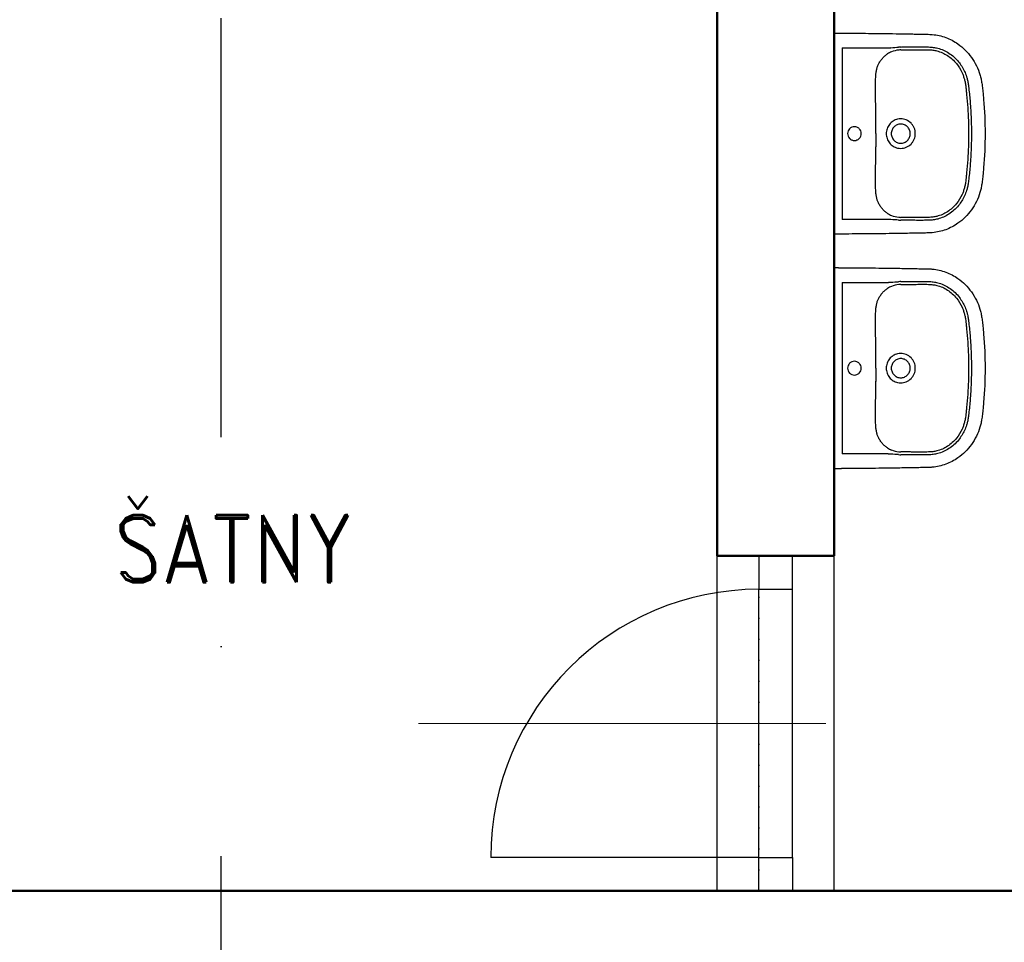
# Model space of a CAD drawing. Header units: millimetres. Extents: x 2886542 to 7567581, y -792623 to 134766.
# Tile 28 of 256: x 3926957 to 3929896, y -355524 to -352771. Entities that reach past the tile are written whole.
import ezdxf

# ---------------------------------------------------------------- set-up
doc = ezdxf.new("R2010")
doc.units = ezdxf.units.MM
doc.linetypes.add('DASHDOT', pattern=[1, 0.5, -0.25, 0, -0.25])
doc.linetypes.add('DOT', pattern=[0.25, 0, -0.25])
for name, color, linetype, lineweight in [('CKDVERE_', 7, 'Continuous', 25), ('CKDVERE_OSY', 1, 'Continuous', 18), ('CKDVERE_PRAH', 7, 'Continuous', 25), ('CKDVERE_ZARUBNE_RAM', 5, 'Continuous', 25), ('CKSTENY_PODROVINOU', 7, 'Continuous', 25), ('IN_C_TLUSTA', 5, 'Continuous', 50)]:
    doc.layers.add(name, color=color, linetype=linetype, lineweight=lineweight)
doc.layers.add('CKDVERE_DORAZ', color=7, linetype='DOT', lineweight=25, plot=False)
doc.layers.add('IN_C_OSA', color=6, linetype='DASHDOT')
doc.layers.add('IN_TEXT', color=7, linetype='Continuous')
doc.styles.add('ROMAND', font='romand.shx', dxfattribs={"width": 0.85})

msp = doc.modelspace()

# ---------------------------------------------------------------- linework, layer by layer
at = {"color": 250}
for p, q in [((3929388.2, -353398), (3929388.2, -352823.6)), ((3929412, -352854.9), (3929412, -353366.8)), ((3929412, -352854.9), (3929543, -352854.9)), ((3929543, -352865.7), (3929543, -352865.7)), ((3929511.5, -352947.1), (3929511.5, -352947.1)), ((3929511.5, -353274.6), (3929511.5, -353274.6)), ((3929543, -353366.8), (3929412, -353366.8)), ((3929388.2, -354098), (3929388.2, -353523.6)), ((3929412, -353554.9), (3929412, -354066.8)), ((3929412, -353554.9), (3929543, -353554.9)), ((3929543, -353565.7), (3929543, -353565.7)), ((3929511.5, -353647.1), (3929511.5, -353647.1)), ((3929511.5, -353974.6), (3929511.5, -353974.6)), ((3929543, -354066.8), (3929412, -354066.8))]:
    msp.add_line(p, q, dxfattribs=at)
for centre, radius, start, end in [((3929583.6, -352928.1), 66.2, 111.7851, 123.2172), ((3929376.8, -349938.6), 2921.3, 273.5337, 273.9922), ((3929588.5, -352940.3), 79.3, 95.7787, 111.7851), ((3929595.1, -353065.8), 213.6, 92.2856, 93.9922), ((3929590.7, -352961.5), 100.7, 92.346, 95.7787), ((3920933.3, -353090.1), 8579.1, 359.8615, 0.12365), ((3929586.6, -353110.1), 43.2, 90.0338, 102.5663), ((3937218.5, -353129.5), 7706.2, 179.8615, 180.15334), ((3929586.6, -353111.6), 43.2, 257.4217, 269.9782), ((3929586.3, -353288.4), 72, 237.2465, 247.7513), ((3929425, -355549.9), 2186.5, 85.9307, 86.5434), ((3929587.5, -353285.6), 75, 247.7513, 264.6849), ((3929594.1, -353173.5), 195.9, 265.9307, 267.7915), ((3929593.3, -353223), 137.9, 264.6849, 267.1904), ((3929583.6, -353628.1), 66.2, 111.7851, 123.2172), ((3929376.8, -350638.6), 2921.3, 273.5337, 273.9922), ((3929588.5, -353640.3), 79.3, 95.7787, 111.7851), ((3929595.1, -353765.8), 213.6, 92.2856, 93.9922), ((3929590.7, -353661.5), 100.7, 92.346, 95.7787), ((3920933.3, -353790.1), 8579.1, 359.8615, 0.12365), ((3929586.6, -353810.1), 43.2, 90.0338, 102.5663), ((3937218.5, -353829.5), 7706.2, 179.8615, 180.15334), ((3929586.6, -353811.6), 43.2, 257.4217, 269.9782), ((3929586.3, -353988.4), 72, 237.2465, 247.7513), ((3929425, -356249.9), 2186.5, 85.9307, 86.5434), ((3929587.5, -353985.6), 75, 247.7513, 264.6849), ((3929594.1, -353873.5), 195.9, 265.9307, 267.7915), ((3929593.3, -353923), 137.9, 264.6849, 267.1904)]:
    msp.add_arc(centre, radius, start, end, dxfattribs=at)
for points, degree, knots in [([(3929388.2, -352811), (3929388.2, -352810.8), (3929403.7, -352810.9), (3929412, -352811)], 1, [600.373143, 600.373143, 600.51024, 615.933195, 624.329372, 624.329372]), ([(3929412, -352811), (3929438.2, -352811.1), (3929491.8, -352811.5), (3929560.6, -352812.4), (3929608.8, -352813.2), (3929636.8, -352813.8), (3929651.9, -352814.1), (3929664.7, -352814.3), (3929671.4, -352814.5), (3929677, -352814.8), (3929693.1, -352816.1), (3929721.5, -352822.3), (3929754.4, -352839.7), (3929779.5, -352860.9), (3929798.1, -352882.9), (3929813, -352907.7), (3929821.6, -352929.6), (3929826.3, -352947.4), (3929828.3, -352958.8), (3929829.6, -352968.7), (3929830.5, -352977.1), (3929832.1, -352990.3), (3929836.4, -353034.9), (3929838.2, -353076.7), (3929838.2, -353110.8)], 3, [624.329372, 624.329372, 624.329372, 624.329372, 702.954481, 784.872453, 830.951627, 847.339519, 869.099473, 876.286618, 885.594721, 889.203185, 893.06913, 934.29152, 975.506743, 1003.663293, 1032.591568, 1061.523462, 1090.200355, 1103.007356, 1116.545068, 1124.93032, 1133.080278, 1141.824147, 1164.862029, 1267.315864, 1267.315864, 1267.315864, 1267.315864]), ([(3929586.5, -352852.4), (3929588.5, -352852.3), (3929592.7, -352852.2), (3929597.7, -352852.3), (3929604.4, -352852.2), (3929610.9, -352852.1), (3929623.2, -352852.1), (3929633.7, -352852), (3929643.9, -352852), (3929650.2, -352852), (3929657, -352852), (3929663.7, -352852.1), (3929670.1, -352852.2), (3929676.5, -352852.5), (3929685.8, -352853.5), (3929698.5, -352855.9), (3929714.4, -352861.4), (3929730.7, -352870.2), (3929745.8, -352881.8), (3929762.4, -352899.4), (3929775, -352919.5), (3929782.5, -352938.8), (3929785.5, -352949.7), (3929787.1, -352957.2), (3929788.1, -352963.5), (3929789.5, -352975), (3929792.1, -352998.2), (3929796.2, -353045), (3929797.5, -353084.8), (3929797.5, -353110.8)], 3, [175.048841, 175.048841, 175.048841, 175.048841, 180.891155, 187.66553, 190.097243, 200.971297, 207.107662, 226.924402, 232.691241, 237.690518, 245.872119, 253.117634, 257.691167, 265.085682, 272.24233, 285.758915, 303.884333, 322.571574, 341.132044, 360.794246, 394.866598, 411.87741, 422.527365, 428.832371, 434.893076, 441.844009, 463.483086, 504.881463, 582.882709, 582.882709, 582.882709, 582.882709]), ([(3929586.5, -352860.9), (3929588.4, -352860.9), (3929591.6, -352860.8), (3929596.6, -352860.8), (3929604.5, -352860.8), (3929613, -352860.7), (3929623.4, -352860.7), (3929632.4, -352860.6), (3929645.1, -352860.6), (3929657.4, -352860.6), (3929668.5, -352860.6), (3929675.9, -352860.9), (3929684.1, -352861.8), (3929695.9, -352863.9), (3929710.9, -352869), (3929726.5, -352877.4), (3929740.6, -352888.4), (3929756.2, -352905), (3929766.8, -352922.2), (3929772.9, -352937), (3929775.7, -352945.2), (3929777.6, -352952.2), (3929779, -352959.3), (3929779.9, -352965.4), (3929780.9, -352972.9), (3929781.9, -352982.5), (3929784.1, -353003), (3929787.7, -353045.9), (3929789.1, -353085), (3929789.1, -353110.8)], 3, [979.515725, 979.515725, 979.515725, 979.515725, 984.998793, 989.193783, 994.506217, 1008.836262, 1014.564091, 1025.67181, 1035.775102, 1052.873813, 1062.576161, 1068.957794, 1075.078432, 1087.407323, 1104.896786, 1122.232394, 1140.496235, 1158.413781, 1190.38659, 1200.50569, 1206.374096, 1216.605643, 1222.213255, 1228.037047, 1234.961214, 1245.092548, 1256.793198, 1296.845648, 1374.248337, 1374.248337, 1374.248337, 1374.248337]), ([(3929511.5, -352947.1), (3929511.6, -352944.4), (3929511.9, -352939.3), (3929512.7, -352930.6), (3929513.9, -352921.6), (3929516.3, -352912.2), (3929519.9, -352903.3), (3929525, -352894.5), (3929531.5, -352886.1), (3929538.9, -352878.7), (3929544.5, -352874.6), (3929547.4, -352872.7)], 3, [850.913163, 850.913163, 850.913163, 850.913163, 858.963388, 866.231581, 877.085686, 886.260054, 895.260314, 905.875022, 916.564351, 927.072225, 937.310546, 937.310546, 937.310546, 937.310546]), ([(3929512.4, -353071.6), (3929512.3, -353059.2), (3929512.2, -353042.5), (3929511.7, -353016.4), (3929511.1, -352997.9), (3929510.8, -352978.2), (3929510.8, -352965.2), (3929511.1, -352954.6), (3929511.3, -352949.5), (3929511.5, -352947.1)], 3, [726.376125, 726.376125, 726.376125, 726.376125, 763.622224, 776.430836, 804.676477, 819.055623, 835.490807, 843.719456, 850.904433, 850.904433, 850.904433, 850.904433]), ([(3929577.2, -353067.9), (3929572.4, -353069), (3929563.2, -353072.8), (3929552, -353082.7), (3929546, -353093.7), (3929543.5, -353103.4), (3929543.1, -353108.4), (3929543.1, -353110.8)], 3, [9.459226, 9.459226, 9.459226, 9.459226, 24.117237, 38.862114, 53.669389, 61.303478, 68.668558, 68.668558, 68.668558, 68.668558]), ([(3929630, -353110.8), (3929630, -353105), (3929628.3, -353096.4), (3929622.8, -353086.2), (3929615.6, -353077.2), (3929605.9, -353070.8), (3929595, -353067.4), (3929589.4, -353066.9), (3929586.5, -353066.9)], 3, [-68.665418, -68.665418, -68.665418, -68.665418, -51.296816, -42.590342, -34.181869, -16.861064, -8.510528, 0, 0, 0, 0]), ([(3929468.5, -353110.8), (3929468.5, -353108.2), (3929467.4, -353102.8), (3929462.9, -353096), (3929456.2, -353091.4), (3929448.1, -353089.7), (3929440.2, -353091.3), (3929433.4, -353095.9), (3929428.9, -353102.8), (3929427.8, -353108.1), (3929427.8, -353110.8)], 3, [0, 0, 0, 0, 8.041153, 16.003729, 24.145465, 32.059, 40.064065, 48.100306, 56.065262, 64.20975, 64.20975, 64.20975, 64.20975]), ([(3929586.5, -353082.2), (3929584.6, -353082.2), (3929580.9, -353082.6), (3929575.5, -353084.3), (3929570.6, -353087), (3929566.4, -353090.5), (3929562.9, -353094.8), (3929559.4, -353101.4), (3929558.2, -353107.1), (3929558.2, -353110.8)], 3, [44.736035, 44.736035, 44.736035, 44.736035, 50.403646, 55.91951, 61.571197, 67.020032, 72.442686, 78.078755, 89.405769, 89.405769, 89.405769, 89.405769]), ([(3929614.8, -353110.8), (3929614.8, -353108.9), (3929614.5, -353105.1), (3929612.8, -353099.8), (3929610.2, -353094.8), (3929606.7, -353090.5), (3929602.4, -353086.9), (3929595.9, -353083.4), (3929590.3, -353082.2), (3929586.5, -353082.2)], 3, [0, 0, 0, 0, 5.771404, 11.358994, 16.760694, 22.424371, 27.849839, 33.48032, 44.736035, 44.736035, 44.736035, 44.736035]), ([(3929838.2, -353110.8), (3929838.2, -353145), (3929836.4, -353186.8), (3929832.1, -353231.4), (3929830.5, -353244.6), (3929829.6, -353253), (3929828.3, -353262.9), (3929826.3, -353274.3), (3929821.6, -353292), (3929813, -353314), (3929798.1, -353338.8), (3929779.5, -353360.7), (3929754.4, -353381.9), (3929721.5, -353399.3), (3929693.1, -353405.5), (3929677, -353406.9), (3929671.4, -353407.2), (3929664.7, -353407.4), (3929651.9, -353407.6), (3929636.8, -353407.9), (3929608.8, -353408.4), (3929560.6, -353409.2), (3929491.8, -353410.1), (3929438.2, -353410.3), (3929412, -353410.7)], 3, [-642.986491, -642.986491, -642.986491, -642.986491, -540.532657, -517.494775, -508.750906, -500.600948, -492.215696, -478.677984, -465.870983, -437.194089, -408.262196, -379.333921, -351.177371, -309.962147, -268.739757, -264.873812, -261.265349, -251.957246, -244.770101, -223.010147, -206.622255, -160.54308, -78.625109, 0, 0, 0, 0]), ([(3929427.8, -353110.8), (3929427.8, -353113.5), (3929428.9, -353118.9), (3929433.4, -353125.8), (3929440.2, -353130.3), (3929448.1, -353131.9), (3929456.2, -353130.3), (3929462.9, -353125.7), (3929467.4, -353118.8), (3929468.5, -353113.5), (3929468.5, -353110.8)], 3, [64.20975, 64.20975, 64.20975, 64.20975, 72.354238, 80.319194, 88.355435, 96.3605, 104.274035, 112.415771, 120.378347, 128.4195, 128.4195, 128.4195, 128.4195]), ([(3929543.1, -353110.8), (3929543.1, -353113.3), (3929543.5, -353118.3), (3929546, -353127.9), (3929552, -353139), (3929563.2, -353148.9), (3929572.4, -353152.7), (3929577.2, -353153.8)], 3, [68.668558, 68.668558, 68.668558, 68.668558, 76.033638, 83.667727, 98.475003, 113.219879, 127.877891, 127.877891, 127.877891, 127.877891]), ([(3929558.2, -353110.8), (3929558.2, -353114.6), (3929559.4, -353120.3), (3929562.9, -353126.9), (3929566.4, -353131.2), (3929570.6, -353134.7), (3929575.5, -353137.4), (3929580.9, -353139.1), (3929584.6, -353139.4), (3929586.5, -353139.5)], 3, [89.405769, 89.405769, 89.405769, 89.405769, 100.732783, 106.368852, 111.791506, 117.240341, 122.892028, 128.407892, 134.075503, 134.075503, 134.075503, 134.075503]), ([(3929586.5, -353139.5), (3929590.3, -353139.5), (3929595.9, -353138.3), (3929602.4, -353134.7), (3929606.7, -353131.1), (3929610.2, -353126.8), (3929612.8, -353121.9), (3929614.5, -353116.5), (3929614.8, -353112.8), (3929614.8, -353110.8)], 3, [134.075503, 134.075503, 134.075503, 134.075503, 145.331218, 150.961699, 156.387167, 162.050844, 167.452544, 173.040134, 178.811538, 178.811538, 178.811538, 178.811538]), ([(3929586.5, -353154.8), (3929589.4, -353154.8), (3929595, -353154.2), (3929605.9, -353150.9), (3929615.6, -353144.4), (3929622.8, -353135.5), (3929628.3, -353125.3), (3929630, -353116.6), (3929630, -353110.8)], 3, [137.337116, 137.337116, 137.337116, 137.337116, 145.847644, 154.19818, 171.518985, 179.927458, 188.633932, 206.002534, 206.002534, 206.002534, 206.002534]), ([(3929789.1, -353110.8), (3929789.1, -353136.6), (3929787.7, -353175.8), (3929784.1, -353218.7), (3929781.9, -353239.2), (3929780.9, -353248.7), (3929779.9, -353256.3), (3929779, -353262.3), (3929777.6, -353269.4), (3929775.7, -353276.4), (3929772.9, -353284.7), (3929766.8, -353299.5), (3929756.2, -353316.7), (3929740.6, -353333.3), (3929726.5, -353344.2), (3929710.9, -353352.7), (3929695.9, -353357.7), (3929684.1, -353359.9), (3929675.9, -353360.7), (3929668.5, -353361.1), (3929657.4, -353361.1), (3929645.1, -353361.1), (3929632.4, -353361), (3929623.4, -353361), (3929613, -353361), (3929604.5, -353360.9), (3929596.6, -353360.9), (3929591.6, -353360.9), (3929588.4, -353360.8), (3929586.5, -353360.7)], 3, [0, 0, 0, 0, 77.402688, 117.455139, 129.155789, 139.287123, 146.21129, 152.035082, 157.642694, 167.874241, 173.742647, 183.861746, 215.834556, 233.752102, 252.015943, 269.351551, 286.841014, 299.169905, 305.290543, 311.672176, 321.374524, 338.473235, 348.576526, 359.684246, 365.412075, 379.74212, 385.054554, 389.249544, 394.732611, 394.732611, 394.732611, 394.732611]), ([(3929797.5, -353110.8), (3929797.5, -353136.8), (3929796.2, -353176.6), (3929792.1, -353223.5), (3929789.5, -353246.7), (3929788.1, -353258.1), (3929787.1, -353264.5), (3929785.5, -353272), (3929782.5, -353282.9), (3929775, -353302.1), (3929762.4, -353322.3), (3929745.8, -353339.8), (3929730.7, -353351.5), (3929714.4, -353360.3), (3929698.5, -353365.7), (3929685.8, -353368.2), (3929676.5, -353369.1), (3929670.1, -353369.5), (3929663.7, -353369.6), (3929657, -353369.6), (3929650.2, -353369.7), (3929643.9, -353369.7), (3929633.7, -353369.6), (3929623.2, -353369.6), (3929610.9, -353369.5), (3929604.4, -353369.4), (3929597.7, -353369.4), (3929592.7, -353369.4), (3929588.5, -353369.3), (3929586.5, -353369.3)], 3, [582.882709, 582.882709, 582.882709, 582.882709, 660.883955, 702.282331, 723.921408, 730.872341, 736.933047, 743.238052, 753.888008, 770.898819, 804.971172, 824.633373, 843.193843, 861.881084, 880.006503, 893.523087, 900.679736, 908.07425, 912.647783, 919.893298, 928.074899, 933.074176, 938.841015, 958.657755, 964.79412, 975.668174, 978.099887, 984.874262, 990.716576, 990.716576, 990.716576, 990.716576]), ([(3929511.5, -353274.6), (3929511.3, -353272.2), (3929511.1, -353267.1), (3929510.8, -353256.5), (3929510.8, -353243.4), (3929511.1, -353223.8), (3929511.7, -353205.3), (3929512.2, -353179.2), (3929512.4, -353162.5), (3929512.4, -353150.1)], 3, [523.343903, 523.343903, 523.343903, 523.343903, 530.528881, 538.757529, 555.192714, 569.57186, 597.8175, 610.626113, 647.872212, 647.872212, 647.872212, 647.872212]), ([(3929547.4, -353349), (3929544.5, -353347.1), (3929538.9, -353343), (3929531.5, -353335.6), (3929525, -353327.2), (3929519.9, -353318.4), (3929516.3, -353309.5), (3929513.9, -353300.1), (3929512.7, -353291.1), (3929511.9, -353282.4), (3929511.6, -353277.3), (3929511.5, -353274.6)], 3, [436.937791, 436.937791, 436.937791, 436.937791, 447.176112, 457.683986, 468.373315, 478.988023, 487.988283, 497.162651, 508.016755, 515.284948, 523.335174, 523.335174, 523.335174, 523.335174]), ([(3929412, -353410.7), (3929403.7, -353410.8), (3929388.2, -353410.8), (3929388.2, -353410.7)], 1, [0, 0, 8.396177, 23.819133, 23.95623, 23.95623]), ([(3929388.2, -353511), (3929388.2, -353510.8), (3929403.7, -353510.9), (3929412, -353511)], 1, [600.373143, 600.373143, 600.51024, 615.933195, 624.329372, 624.329372]), ([(3929412, -353511), (3929438.2, -353511.1), (3929491.8, -353511.5), (3929560.6, -353512.4), (3929608.8, -353513.2), (3929636.8, -353513.8), (3929651.9, -353514.1), (3929664.7, -353514.3), (3929671.4, -353514.5), (3929677, -353514.8), (3929693.1, -353516.1), (3929721.5, -353522.3), (3929754.4, -353539.7), (3929779.5, -353560.9), (3929798.1, -353582.9), (3929813, -353607.7), (3929821.6, -353629.6), (3929826.3, -353647.4), (3929828.3, -353658.8), (3929829.6, -353668.7), (3929830.5, -353677.1), (3929832.1, -353690.3), (3929836.4, -353734.9), (3929838.2, -353776.7), (3929838.2, -353810.8)], 3, [624.329372, 624.329372, 624.329372, 624.329372, 702.954481, 784.872453, 830.951627, 847.339519, 869.099473, 876.286618, 885.594721, 889.203185, 893.06913, 934.29152, 975.506743, 1003.663293, 1032.591568, 1061.523462, 1090.200355, 1103.007356, 1116.545068, 1124.93032, 1133.080278, 1141.824147, 1164.862029, 1267.315864, 1267.315864, 1267.315864, 1267.315864]), ([(3929511.5, -353647.1), (3929511.6, -353644.4), (3929511.9, -353639.3), (3929512.7, -353630.6), (3929513.9, -353621.6), (3929516.3, -353612.2), (3929519.9, -353603.3), (3929525, -353594.5), (3929531.5, -353586.1), (3929538.9, -353578.7), (3929544.5, -353574.6), (3929547.4, -353572.7)], 3, [850.913163, 850.913163, 850.913163, 850.913163, 858.963388, 866.231581, 877.085686, 886.260054, 895.260314, 905.875022, 916.564351, 927.072225, 937.310546, 937.310546, 937.310546, 937.310546]), ([(3929586.5, -353552.4), (3929588.5, -353552.3), (3929592.7, -353552.2), (3929597.7, -353552.3), (3929604.4, -353552.2), (3929610.9, -353552.1), (3929623.2, -353552.1), (3929633.7, -353552), (3929643.9, -353552), (3929650.2, -353552), (3929657, -353552), (3929663.7, -353552.1), (3929670.1, -353552.2), (3929676.5, -353552.5), (3929685.8, -353553.5), (3929698.5, -353555.9), (3929714.4, -353561.4), (3929730.7, -353570.2), (3929745.8, -353581.8), (3929762.4, -353599.4), (3929775, -353619.5), (3929782.5, -353638.8), (3929785.5, -353649.7), (3929787.1, -353657.2), (3929788.1, -353663.5), (3929789.5, -353675), (3929792.1, -353698.2), (3929796.2, -353745), (3929797.5, -353784.8), (3929797.5, -353810.8)], 3, [175.048841, 175.048841, 175.048841, 175.048841, 180.891155, 187.66553, 190.097243, 200.971297, 207.107662, 226.924402, 232.691241, 237.690518, 245.872119, 253.117634, 257.691167, 265.085682, 272.24233, 285.758915, 303.884333, 322.571574, 341.132044, 360.794246, 394.866598, 411.87741, 422.527365, 428.832371, 434.893076, 441.844009, 463.483086, 504.881463, 582.882709, 582.882709, 582.882709, 582.882709]), ([(3929586.5, -353560.9), (3929588.4, -353560.9), (3929591.6, -353560.8), (3929596.6, -353560.8), (3929604.5, -353560.8), (3929613, -353560.7), (3929623.4, -353560.7), (3929632.4, -353560.6), (3929645.1, -353560.6), (3929657.4, -353560.6), (3929668.5, -353560.6), (3929675.9, -353560.9), (3929684.1, -353561.8), (3929695.9, -353563.9), (3929710.9, -353569), (3929726.5, -353577.4), (3929740.6, -353588.4), (3929756.2, -353605), (3929766.8, -353622.2), (3929772.9, -353637), (3929775.7, -353645.2), (3929777.6, -353652.2), (3929779, -353659.3), (3929779.9, -353665.4), (3929780.9, -353672.9), (3929781.9, -353682.5), (3929784.1, -353703), (3929787.7, -353745.9), (3929789.1, -353785), (3929789.1, -353810.8)], 3, [979.515725, 979.515725, 979.515725, 979.515725, 984.998793, 989.193783, 994.506217, 1008.836262, 1014.564091, 1025.67181, 1035.775102, 1052.873813, 1062.576161, 1068.957794, 1075.078432, 1087.407323, 1104.896786, 1122.232394, 1140.496235, 1158.413781, 1190.38659, 1200.50569, 1206.374096, 1216.605643, 1222.213255, 1228.037047, 1234.961214, 1245.092548, 1256.793198, 1296.845648, 1374.248337, 1374.248337, 1374.248337, 1374.248337]), ([(3929512.4, -353771.6), (3929512.3, -353759.2), (3929512.2, -353742.5), (3929511.7, -353716.4), (3929511.1, -353697.9), (3929510.8, -353678.2), (3929510.8, -353665.2), (3929511.1, -353654.6), (3929511.3, -353649.5), (3929511.5, -353647.1)], 3, [726.376125, 726.376125, 726.376125, 726.376125, 763.622224, 776.430836, 804.676477, 819.055623, 835.490807, 843.719456, 850.904433, 850.904433, 850.904433, 850.904433]), ([(3929577.2, -353767.9), (3929572.4, -353769), (3929563.2, -353772.8), (3929552, -353782.7), (3929546, -353793.7), (3929543.5, -353803.4), (3929543.1, -353808.4), (3929543.1, -353810.8)], 3, [9.459226, 9.459226, 9.459226, 9.459226, 24.117237, 38.862114, 53.669389, 61.303478, 68.668558, 68.668558, 68.668558, 68.668558]), ([(3929630, -353810.8), (3929630, -353805), (3929628.3, -353796.4), (3929622.8, -353786.2), (3929615.6, -353777.2), (3929605.9, -353770.8), (3929595, -353767.4), (3929589.4, -353766.9), (3929586.5, -353766.9)], 3, [-68.665418, -68.665418, -68.665418, -68.665418, -51.296816, -42.590342, -34.181869, -16.861064, -8.510528, 0, 0, 0, 0]), ([(3929468.5, -353810.8), (3929468.5, -353808.2), (3929467.4, -353802.8), (3929462.9, -353796), (3929456.2, -353791.4), (3929448.1, -353789.7), (3929440.2, -353791.3), (3929433.4, -353795.9), (3929428.9, -353802.8), (3929427.8, -353808.1), (3929427.8, -353810.8)], 3, [0, 0, 0, 0, 8.041153, 16.003729, 24.145465, 32.059, 40.064065, 48.100306, 56.065262, 64.20975, 64.20975, 64.20975, 64.20975]), ([(3929586.5, -353782.2), (3929584.6, -353782.2), (3929580.9, -353782.6), (3929575.5, -353784.3), (3929570.6, -353787), (3929566.4, -353790.5), (3929562.9, -353794.8), (3929559.4, -353801.4), (3929558.2, -353807.1), (3929558.2, -353810.8)], 3, [44.736035, 44.736035, 44.736035, 44.736035, 50.403646, 55.91951, 61.571197, 67.020032, 72.442686, 78.078755, 89.405769, 89.405769, 89.405769, 89.405769]), ([(3929614.8, -353810.8), (3929614.8, -353808.9), (3929614.5, -353805.1), (3929612.8, -353799.8), (3929610.2, -353794.8), (3929606.7, -353790.5), (3929602.4, -353786.9), (3929595.9, -353783.4), (3929590.3, -353782.2), (3929586.5, -353782.2)], 3, [0, 0, 0, 0, 5.771404, 11.358994, 16.760694, 22.424371, 27.849839, 33.48032, 44.736035, 44.736035, 44.736035, 44.736035]), ([(3929838.2, -353810.8), (3929838.2, -353845), (3929836.4, -353886.8), (3929832.1, -353931.4), (3929830.5, -353944.6), (3929829.6, -353953), (3929828.3, -353962.9), (3929826.3, -353974.3), (3929821.6, -353992), (3929813, -354014), (3929798.1, -354038.8), (3929779.5, -354060.7), (3929754.4, -354081.9), (3929721.5, -354099.3), (3929693.1, -354105.5), (3929677, -354106.9), (3929671.4, -354107.2), (3929664.7, -354107.4), (3929651.9, -354107.6), (3929636.8, -354107.9), (3929608.8, -354108.4), (3929560.6, -354109.2), (3929491.8, -354110.1), (3929438.2, -354110.3), (3929412, -354110.7)], 3, [-642.986491, -642.986491, -642.986491, -642.986491, -540.532657, -517.494775, -508.750906, -500.600948, -492.215696, -478.677984, -465.870983, -437.194089, -408.262196, -379.333921, -351.177371, -309.962147, -268.739757, -264.873812, -261.265349, -251.957246, -244.770101, -223.010147, -206.622255, -160.54308, -78.625109, 0, 0, 0, 0]), ([(3929427.8, -353810.8), (3929427.8, -353813.5), (3929428.9, -353818.9), (3929433.4, -353825.8), (3929440.2, -353830.3), (3929448.1, -353831.9), (3929456.2, -353830.3), (3929462.9, -353825.7), (3929467.4, -353818.8), (3929468.5, -353813.5), (3929468.5, -353810.8)], 3, [64.20975, 64.20975, 64.20975, 64.20975, 72.354238, 80.319194, 88.355435, 96.3605, 104.274035, 112.415771, 120.378347, 128.4195, 128.4195, 128.4195, 128.4195]), ([(3929543.1, -353810.8), (3929543.1, -353813.3), (3929543.5, -353818.3), (3929546, -353827.9), (3929552, -353839), (3929563.2, -353848.9), (3929572.4, -353852.7), (3929577.2, -353853.8)], 3, [68.668558, 68.668558, 68.668558, 68.668558, 76.033638, 83.667727, 98.475003, 113.219879, 127.877891, 127.877891, 127.877891, 127.877891]), ([(3929558.2, -353810.8), (3929558.2, -353814.6), (3929559.4, -353820.3), (3929562.9, -353826.9), (3929566.4, -353831.2), (3929570.6, -353834.7), (3929575.5, -353837.4), (3929580.9, -353839.1), (3929584.6, -353839.4), (3929586.5, -353839.5)], 3, [89.405769, 89.405769, 89.405769, 89.405769, 100.732783, 106.368852, 111.791506, 117.240341, 122.892028, 128.407892, 134.075503, 134.075503, 134.075503, 134.075503]), ([(3929586.5, -353839.5), (3929590.3, -353839.5), (3929595.9, -353838.3), (3929602.4, -353834.7), (3929606.7, -353831.1), (3929610.2, -353826.8), (3929612.8, -353821.9), (3929614.5, -353816.5), (3929614.8, -353812.8), (3929614.8, -353810.8)], 3, [134.075503, 134.075503, 134.075503, 134.075503, 145.331218, 150.961699, 156.387167, 162.050844, 167.452544, 173.040134, 178.811538, 178.811538, 178.811538, 178.811538]), ([(3929586.5, -353854.8), (3929589.4, -353854.8), (3929595, -353854.2), (3929605.9, -353850.9), (3929615.6, -353844.4), (3929622.8, -353835.5), (3929628.3, -353825.3), (3929630, -353816.6), (3929630, -353810.8)], 3, [137.337116, 137.337116, 137.337116, 137.337116, 145.847644, 154.19818, 171.518985, 179.927458, 188.633932, 206.002534, 206.002534, 206.002534, 206.002534]), ([(3929789.1, -353810.8), (3929789.1, -353836.6), (3929787.7, -353875.8), (3929784.1, -353918.7), (3929781.9, -353939.2), (3929780.9, -353948.7), (3929779.9, -353956.3), (3929779, -353962.3), (3929777.6, -353969.4), (3929775.7, -353976.4), (3929772.9, -353984.7), (3929766.8, -353999.5), (3929756.2, -354016.7), (3929740.6, -354033.3), (3929726.5, -354044.2), (3929710.9, -354052.7), (3929695.9, -354057.7), (3929684.1, -354059.9), (3929675.9, -354060.7), (3929668.5, -354061.1), (3929657.4, -354061.1), (3929645.1, -354061.1), (3929632.4, -354061), (3929623.4, -354061), (3929613, -354061), (3929604.5, -354060.9), (3929596.6, -354060.9), (3929591.6, -354060.9), (3929588.4, -354060.8), (3929586.5, -354060.7)], 3, [0, 0, 0, 0, 77.402688, 117.455139, 129.155789, 139.287123, 146.21129, 152.035082, 157.642694, 167.874241, 173.742647, 183.861746, 215.834556, 233.752102, 252.015943, 269.351551, 286.841014, 299.169905, 305.290543, 311.672176, 321.374524, 338.473235, 348.576526, 359.684246, 365.412075, 379.74212, 385.054554, 389.249544, 394.732611, 394.732611, 394.732611, 394.732611]), ([(3929797.5, -353810.8), (3929797.5, -353836.8), (3929796.2, -353876.6), (3929792.1, -353923.5), (3929789.5, -353946.7), (3929788.1, -353958.1), (3929787.1, -353964.5), (3929785.5, -353972), (3929782.5, -353982.9), (3929775, -354002.1), (3929762.4, -354022.3), (3929745.8, -354039.8), (3929730.7, -354051.5), (3929714.4, -354060.3), (3929698.5, -354065.7), (3929685.8, -354068.2), (3929676.5, -354069.1), (3929670.1, -354069.5), (3929663.7, -354069.6), (3929657, -354069.6), (3929650.2, -354069.7), (3929643.9, -354069.7), (3929633.7, -354069.6), (3929623.2, -354069.6), (3929610.9, -354069.5), (3929604.4, -354069.4), (3929597.7, -354069.4), (3929592.7, -354069.4), (3929588.5, -354069.3), (3929586.5, -354069.3)], 3, [582.882709, 582.882709, 582.882709, 582.882709, 660.883955, 702.282331, 723.921408, 730.872341, 736.933047, 743.238052, 753.888008, 770.898819, 804.971172, 824.633373, 843.193843, 861.881084, 880.006503, 893.523087, 900.679736, 908.07425, 912.647783, 919.893298, 928.074899, 933.074176, 938.841015, 958.657755, 964.79412, 975.668174, 978.099887, 984.874262, 990.716576, 990.716576, 990.716576, 990.716576]), ([(3929511.5, -353974.6), (3929511.3, -353972.2), (3929511.1, -353967.1), (3929510.8, -353956.5), (3929510.8, -353943.4), (3929511.1, -353923.8), (3929511.7, -353905.3), (3929512.2, -353879.2), (3929512.4, -353862.5), (3929512.4, -353850.1)], 3, [523.343903, 523.343903, 523.343903, 523.343903, 530.528881, 538.757529, 555.192714, 569.57186, 597.8175, 610.626113, 647.872212, 647.872212, 647.872212, 647.872212]), ([(3929547.4, -354049), (3929544.5, -354047.1), (3929538.9, -354043), (3929531.5, -354035.6), (3929525, -354027.2), (3929519.9, -354018.4), (3929516.3, -354009.5), (3929513.9, -354000.1), (3929512.7, -353991.1), (3929511.9, -353982.4), (3929511.6, -353977.3), (3929511.5, -353974.6)], 3, [436.937791, 436.937791, 436.937791, 436.937791, 447.176112, 457.683986, 468.373315, 478.988023, 487.988283, 497.162651, 508.016755, 515.284948, 523.335174, 523.335174, 523.335174, 523.335174]), ([(3929412, -354110.7), (3929403.7, -354110.8), (3929388.2, -354110.8), (3929388.2, -354110.7)], 1, [0, 0, 8.396177, 23.819133, 23.95623, 23.95623])]:
    msp.add_open_spline(points, degree=degree, knots=knots, dxfattribs=at)
for points, degree in [([(3929388.2, -352823.6), (3929388.2, -352820.2), (3929388.2, -352816.8), (3929388.2, -352810.3), (3929388.2, -352810.6), (3929388.2, -352811)], 5), ([(3929543, -352854.9), (3929543.9, -352854.9), (3929545.7, -352854.9), (3929548.5, -352854.7), (3929551.3, -352854.6), (3929554.1, -352854.4), (3929555.9, -352854.3), (3929556.9, -352854.3)], 3), ([(3929556.9, -353367.4), (3929555.9, -353367.3), (3929554.1, -353367.2), (3929551.3, -353367.1), (3929548.5, -353366.9), (3929545.7, -353366.8), (3929543.9, -353366.8), (3929543, -353366.8)], 3), ([(3929388.2, -353410.7), (3929388.2, -353411.1), (3929388.2, -353411.4), (3929388.2, -353404.9), (3929388.2, -353401.5), (3929388.2, -353398)], 5), ([(3929388.2, -353523.6), (3929388.2, -353520.2), (3929388.2, -353516.8), (3929388.2, -353510.3), (3929388.2, -353510.6), (3929388.2, -353511)], 5), ([(3929543, -353554.9), (3929543.9, -353554.9), (3929545.7, -353554.9), (3929548.5, -353554.7), (3929551.3, -353554.6), (3929554.1, -353554.4), (3929555.9, -353554.3), (3929556.9, -353554.3)], 3), ([(3929556.9, -354067.4), (3929555.9, -354067.3), (3929554.1, -354067.2), (3929551.3, -354067.1), (3929548.5, -354066.9), (3929545.7, -354066.8), (3929543.9, -354066.8), (3929543, -354066.8)], 3), ([(3929388.2, -354110.7), (3929388.2, -354111.1), (3929388.2, -354111.4), (3929388.2, -354104.9), (3929388.2, -354101.5), (3929388.2, -354098)], 5)]:
    msp.add_open_spline(points, degree=degree, dxfattribs=at)
at = {"layer": 'CKDVERE_', "color": 250, "ltscale": 250}
msp.add_line((3929163.2, -355270.8), (3928363.2, -355270.8), dxfattribs=at)
msp.add_arc((3929163.2, -355270.8), 800, 90, 180, dxfattribs=at)
at = {"layer": 'CKDVERE_DORAZ', "color": 250, "ltscale": 250}
msp.add_line((3929163.2, -355370.8), (3929163.2, -354370.8), dxfattribs=at)
at = {"layer": 'CKDVERE_OSY', "color": 250, "ltscale": 250}
msp.add_line((3929363.2, -354870.8), (3928147.2, -354870.8), dxfattribs=at)
at = {"layer": 'CKDVERE_PRAH', "color": 250, "ltscale": 250}
for p, q in [((3929163.2, -355270.8), (3929163.2, -354470.8)), ((3929263.2, -355270.8), (3929263.2, -354470.8))]:
    msp.add_line(p, q, dxfattribs=at)
at = {"layer": 'CKDVERE_ZARUBNE_RAM', "color": 250, "ltscale": 250}
for p, q in [((3929163.2, -354370.8), (3929163.2, -354470.8)), ((3929263.2, -354370.8), (3929163.2, -354370.8)), ((3929263.2, -354470.8), (3929263.2, -354370.8)), ((3929163.2, -354470.8), (3929263.2, -354470.8)), ((3929163.2, -355370.8), (3929163.2, -355270.8)), ((3929163.2, -355270.8), (3929263.2, -355270.8)), ((3929263.2, -355270.8), (3929263.2, -355370.8)), ((3929263.2, -355370.8), (3929163.2, -355370.8))]:
    msp.add_line(p, q, dxfattribs=at)
at = {"layer": 'CKSTENY_PODROVINOU', "color": 250, "ltscale": 250}
for p, q in [((3929038.2, -355370.8), (3929038.2, -354370.8)), ((3929388.2, -355370.8), (3929388.2, -354370.8))]:
    msp.add_line(p, q, dxfattribs=at)
at = {"layer": 'IN_C_OSA', "color": 250, "ltscale": 2500}
msp.add_line((3927558.2, -361517), (3927558.2, -336248.2), dxfattribs=at)
at = {"layer": 'IN_C_TLUSTA', "color": 250}
for p, q in [((3929038.2, -350560.8), (3929038.2, -354370.8)), ((3929388.2, -350560.8), (3929388.2, -354370.8)), ((3926078.2, -355370.8), (3929038.2, -355370.8)), ((3929388.2, -355370.8), (3930858.2, -355370.8)), ((3929388.2, -355370.8), (3932353.2, -355370.8))]:
    msp.add_line(p, q, dxfattribs=at)
at = {"layer": 'IN_C_TLUSTA', "color": 250, "ltscale": 250}
for p, q in [((3929038.2, -354370.8), (3929388.2, -354370.8)), ((3929038.2, -355370.8), (3929388.2, -355370.8))]:
    msp.add_line(p, q, dxfattribs=at)

# ---------------------------------------------------------------- texts
at = {"layer": 'IN_TEXT', "color": 250, "insert": (3927236.9, -354449.6), "char_height": 200, "width": 2497.377, "attachment_point": 7, "style": 'ROMAND'}
msp.add_mtext('{\\C0;ŠATNY}', dxfattribs=at)

doc.saveas('drawing.dxf')
